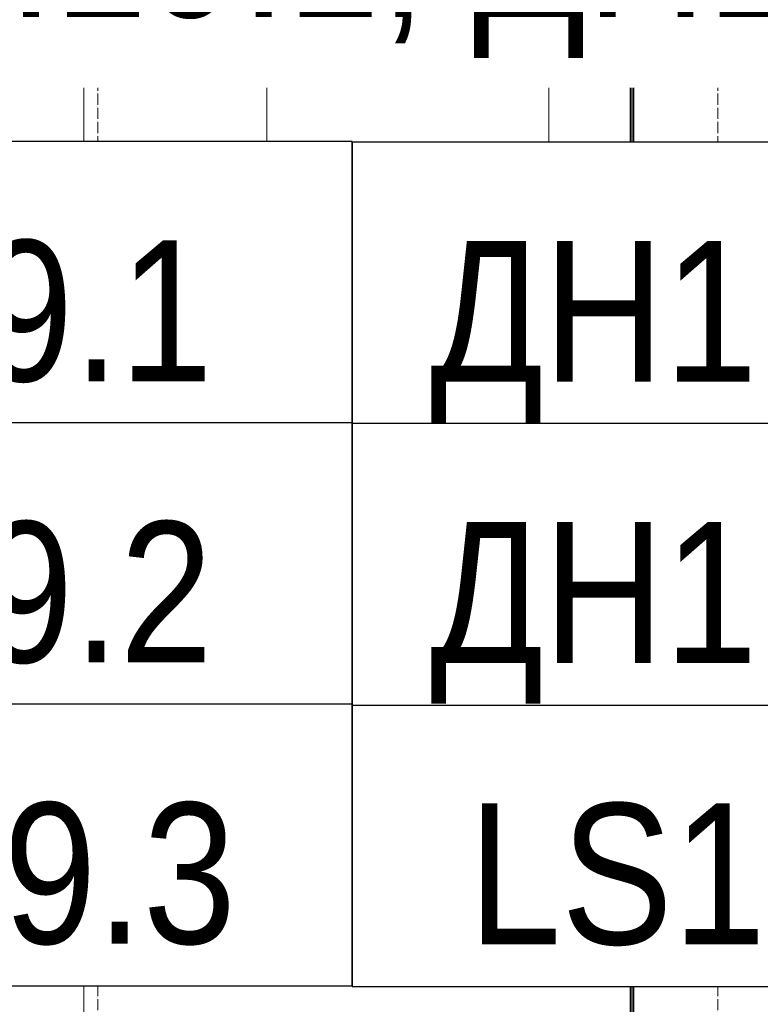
# Model space of a CAD drawing. Header units: millimetres. Extents: x -111 to 116289, y -9307 to 73893.
# Tile 79 of 128: x 55534 to 56848, y 41477 to 43224. Entities that reach past the tile are written whole.
import ezdxf
from ezdxf import colors
from ezdxf.entities.mleader import LeaderData, LeaderLine
from ezdxf.enums import TextEntityAlignment as Align
from ezdxf.math import Vec2, Vec3

# ---------------------------------------------------------------- set-up
doc = ezdxf.new("R2010")
doc.units = ezdxf.units.MM
doc.set_wipeout_variables(frame=1)
doc.linetypes.add('ADSK_Линия сетки', pattern=[25, 20, -2.5, 0, -2.5])
for name, color, linetype, lineweight in [('КИП_выноска', 6, 'Continuous', 25), ('Оси', 7, 'Continuous', 9), ('Стены разрез', 7, 'Continuous', 40), ('Тонкие линии', 7, 'Continuous', 18)]:
    doc.layers.add(name, color=color, linetype=linetype, lineweight=lineweight)
doc.styles.add('Arial', font='arial.ttf', dxfattribs={"width": 0.85, "height": 350})
doc.styles.add('GOST 2.304', font='simplex.shx', dxfattribs={"width": 0.65, "oblique": 15})
doc.styles.get("Standard").update_dxf_attribs({"font": 'arial.ttf'})

# ---------------------------------------------------------------- blocks, each defined once
blk = doc.blocks.new('135_SLK_GD_AR_rvt-1-Оборудование_B2_-11_400__На лист секция 5_-11_400')
at = {"layer": 'Стены разрез', "color": 253, "true_color": 0xaaaaaa}
for p, q in [((-13022964.7, -9286798.7), (-13022964.7, -9292425.3)), ((-13022959.7, -9292425.3), (-13022959.7, -9286798.7))]:
    blk.add_line(p, q, dxfattribs=at)
blk = doc.blocks.new('A$Cffbd38bb')
at = {"layer": 'Оси', "color": 253, "linetype": 'ADSK_Линия сетки', "true_color": 0xaaaaaa}
for p, q in [((53867.4, 800), (53867.4, 71114.3)), ((54967.4, 800), (54967.4, 71114.3)), ((106567.5, 42129.5), (800, 42129.5))]:
    blk.add_line(p, q, dxfattribs=at)
at = {"layer": 'Тонкие линии', "color": 253, "true_color": 0xaaaaaa}
for p, q in [((53842.4, 39529.5), (53842.4, 43529.5)), ((54667.4, 42129.5), (54167.4, 42129.5)), ((54167.4, 42129.5), (54167.4, 41129.5)), ((54667.4, 41129.5), (54667.4, 42129.5)), ((54167.4, 41129.5), (54667.4, 41129.5))]:
    blk.add_line(p, q, dxfattribs=at)
at = {"lineweight": 5}
blk.add_blockref('135_SLK_GD_AR_rvt-1-Оборудование_B2_-11_400__На лист секция 5_-11_400', (13077777.1, 9330329.8), dxfattribs=at)
blk = doc.blocks.new('_None')
blk = doc.blocks.new('*U190')
at = {"color": 0, "linetype": 'Continuous', "lineweight": 30, "ltscale": 75, "width": 0.85, "flags": 104}
blk.add_attdef('ПРИМЕЧАНИЕ_1', text='', height=2.5, dxfattribs=at).set_placement((8, 3.611), align=Align.BOTTOM_CENTER)
at = {"color": 0, "lineweight": 30, "style": 'GOST 2.304', "width": 0.85}
for tag, p in [('ИМЯ_КАБЕЛЯ_2', (8, -7.5)), ('ИМЯ_КАБЕЛЯ_3', (8, -12.5)), ('ИМЯ_КАБЕЛЯ_4', (8, -17.5)), ('ИМЯ_КАБЕЛЯ_5', (8, -22.5)), ('ИМЯ_КАБЕЛЯ_6', (8, -27.5)), ('ИМЯ_КАБЕЛЯ_7', (8, -32.5)), ('ИМЯ_КАБЕЛЯ_8', (8, -37.5)), ('ИМЯ_КАБЕЛЯ_9', (8, -42.5))]:
    blk.add_attdef(tag, text='', height=2.5, dxfattribs=at).set_placement(p, align=Align.BOTTOM_CENTER)
at = {"color": 0, "lineweight": 30, "width": 0.85, "flags": 104}
blk.add_attdef('ПРИМЕЧАНИЕ_2', text='', height=2.5, dxfattribs=at).set_placement((8, -7.53), align=Align.BOTTOM_CENTER)
at = {"linetype": 'Continuous'}
blk.add_wipeout([(0, 2.5), (16, 2.5), (16, -2.5), (0, -2.5)], dxfattribs=at)
at = {"color": 0}
blk.add_line((0, -2.5), (0, 0), dxfattribs=at)
at = {"color": 0, "linetype": 'Continuous'}
blk.add_lwpolyline([(0, -2.5), (16, -2.5), (16, 2.5), (0, 2.5)], close=True, dxfattribs=at)
at = {"color": 0, "lineweight": 30, "style": 'GOST 2.304', "width": 0.85}
blk.add_attdef('ИМЯ_КАБЕЛЯ_1', text='', height=2.5, dxfattribs=at).set_placement((8, -2.5), align=Align.BOTTOM_CENTER)

msp = doc.modelspace()

# ---------------------------------------------------------------- block references
msp.add_blockref('A$Cffbd38bb', (1805.7, 1084))

# ---------------------------------------------------------------- next in the draw order: leaders
at = {"layer": 'КИП_выноска'}
ml = msp.add_multileader_mtext('Standard', dxfattribs=at)
ml.set_content('LS1.19.1...LS1.19.4\\PДН1.19.1, ДН1.19.2', color=256, style='Arial')
ml.set_leader_properties(color=256, linetype='ByLayer', lineweight=-1)
ml.set_arrow_properties(name='NONE')
ml.build(insert=Vec2(0, 0))
ml.multileader.update_dxf_attribs({"has_dogleg": 0, "text_left_attachment_type": 6, "text_right_attachment_type": 6, "dogleg_length": 0.5, "arrow_head_size": 300})
ctx = ml.context
ctx.base_point, ctx.char_height, ctx.arrow_head_size, ctx.landing_gap_size, ctx.plane_origin = Vec3(54848.1, 43587.1), 250, 300, 100, Vec3(60392.1, 41026.5)
ctx.left_attachment, ctx.right_attachment, ctx.text_align_type = 6, 6, 2
notes = []
notes.append((ctx, [(1, (1, 1, 0), (57679.4, 43587.1), (-1, 0), 0.5, [(0, [(60039, 42925.9)], 0, [])])]))
ctx.mtext.insert, ctx.mtext.width, ctx.mtext.alignment, ctx.mtext.flow_direction = Vec3(57578.9, 43895.4), 3078.848, 3, 5
ctx.mtext.has_bg_fill, ctx.mtext.bg_color, ctx.mtext.bg_scale_factor, ctx.mtext.bg_transparency, ctx.mtext.use_window_bg_color = 1, -1027028792, 1.5, 0, 1
for ctx, leaders in notes:
    for number, flags, end, landing, length, lines in leaders:
        leader = LeaderData()
        leader.index, (leader.has_last_leader_line, leader.has_dogleg_vector, leader.attachment_direction) = number, flags
        leader.last_leader_point, leader.dogleg_vector, leader.dogleg_length = Vec3(end), Vec3(landing), length
        for number, points, colour, breaks in lines:
            line = LeaderLine()
            line.index, line.vertices, line.color, line.breaks = number, Vec3.list(points), colors.encode_raw_color(colour), breaks
            leader.lines.append(line)
        ctx.leaders.append(leader)

# ---------------------------------------------------------------- next in the draw order: block references
ref = msp.add_blockref('*U190', (54524, 42757.8), dxfattribs=dict(at, xscale=100, yscale=100, zscale=100))
ref.add_attrib('ИМЯ_КАБЕЛЯ_1', 'LS1.19.1 ', dxfattribs={"layer": '0', "color": 0, "lineweight": 30, "height": 250, "style": 'Arial', "width": 0.85}).set_placement((55324, 42507.8), align=Align.BOTTOM_CENTER)

# ---------------------------------------------------------------- next in the draw order: block references
ref = msp.add_blockref('*U190', (54524, 42258.8), dxfattribs=dict(at, xscale=100, yscale=100, zscale=100))
ref.add_attrib('ИМЯ_КАБЕЛЯ_1', 'LS1.19.2 ', dxfattribs={"layer": '0', "color": 0, "lineweight": 30, "height": 250, "style": 'Arial', "width": 0.85}).set_placement((55324, 42008.8), align=Align.BOTTOM_CENTER)

# ---------------------------------------------------------------- next in the draw order: block references
ref = msp.add_blockref('*U190', (54524, 41759.9), dxfattribs=dict(at, xscale=100, yscale=100, zscale=100))
ref.add_attrib('ИМЯ_КАБЕЛЯ_1', 'LS1.19.3', dxfattribs={"layer": '0', "color": 0, "lineweight": 30, "height": 250, "style": 'Arial', "width": 0.85}).set_placement((55324, 41509.9), align=Align.BOTTOM_CENTER)

# ---------------------------------------------------------------- next in the draw order: block references
ref = msp.add_blockref('*U190', (56124, 41758.8), dxfattribs=dict(at, xscale=100, yscale=100, zscale=100))
ref.add_attrib('ИМЯ_КАБЕЛЯ_1', 'LS1.19.4', dxfattribs={"layer": '0', "color": 0, "lineweight": 30, "height": 250, "style": 'Arial', "width": 0.85}).set_placement((56924, 41508.8), align=Align.BOTTOM_CENTER)

# ---------------------------------------------------------------- next in the draw order: block references
ref = msp.add_blockref('*U190', (56124, 42756.8), dxfattribs=dict(at, xscale=100, yscale=100, zscale=100))
ref.add_attrib('ИМЯ_КАБЕЛЯ_1', 'ДН1.19.1 ', dxfattribs={"layer": '0', "color": 0, "lineweight": 30, "height": 250, "style": 'Arial', "width": 0.85}).set_placement((56924, 42506.8), align=Align.BOTTOM_CENTER)

# ---------------------------------------------------------------- next in the draw order: block references
ref = msp.add_blockref('*U190', (56124, 42257.8), dxfattribs=dict(at, xscale=100, yscale=100, zscale=100))
ref.add_attrib('ИМЯ_КАБЕЛЯ_1', 'ДН1.19.2 ', dxfattribs={"layer": '0', "color": 0, "lineweight": 30, "height": 250, "style": 'Arial', "width": 0.85}).set_placement((56924, 42007.8), align=Align.BOTTOM_CENTER)

doc.saveas('drawing.dxf')
